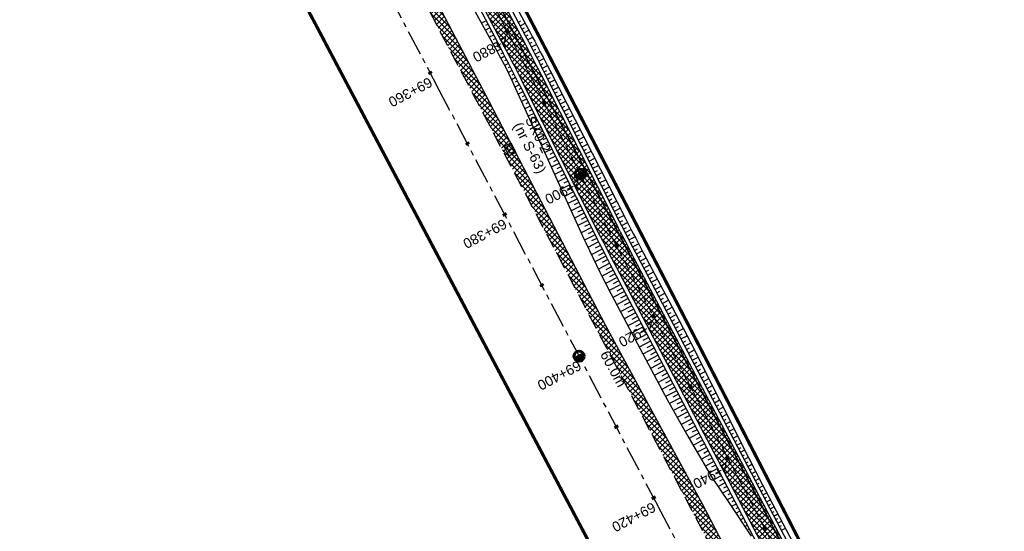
# Model space of a CAD drawing. Header units: metres. Extents: x 7529682 to 7533711, y 5721186 to 5727842.
# Tile 35 of 112: x 7530998 to 7531121, y 5725193 to 5725257. Entities that reach past the tile are written whole.
import ezdxf

# ---------------------------------------------------------------- set-up
doc = ezdxf.new("R2010")
doc.units = ezdxf.units.M
for name, pattern in [('817-dzialki-09-05-04$0$HIDDEN', [0.375, 0.25, -0.125]), ('CENTER', [50.8, 31.75, -6.35, 6.35, -6.35]), ('HIDDEN', [9.525, 6.35, -3.175])]:
    doc.linetypes.add(name, pattern=pattern)
for name, color, linetype in [('C-DROGI-SYTUACJA-ETYKIETY', 7, 'Continuous'), ('D-hatch-pobocza', 131, 'Continuous'), ('D-pobocza', 7, 'Continuous'), ('D-skarpa', 7, 'Continuous'), ('D-skarpa-kreskowanie', 7, 'Continuous')]:
    doc.layers.add(name, color=color, linetype=linetype)
doc.layers.add('D-hatch-ciag-pieszo-rowerowy', color=7, linetype='Continuous', lineweight=13, true_color=0xff9f80)
doc.layers.add('D-LR-etap-III', color=7, linetype='817-dzialki-09-05-04$0$HIDDEN', lineweight=50, true_color=0xff1aff)
for name, color, linetype, lineweight in [('D-krawędzie', 7, 'Continuous', 30), ('D-obrzeża', 7, 'Continuous', 30), ('D-oś', 10, 'CENTER', 30), ('Sieci-T-kanal technologiczny', 4, 'kt kanał technologiczny', 30)]:
    doc.layers.add(name, color=color, linetype=linetype, lineweight=lineweight)
for name, color, linetype, true_color in [('D-opis-KT-dlugosci', 7, 'Continuous', 0xff8000), ('D-opis-KT-studnie', 7, 'Continuous', 0xff8000), ('poprzeczki', 7, 'Continuous', 0x0000c7)]:
    doc.layers.add(name, color=color, linetype=linetype, true_color=true_color)
doc.styles.add('ARIAL', font='arial.ttf', dxfattribs={"height": 1})
doc.styles.get("Standard").update_dxf_attribs({"font": 'arial.ttf'})
doc.linetypes.add('kt kanał technologiczny', pattern='A,1,-0.8,["kt",Standard,S=0.5,R=0,X=-0.7,Y=-0.15],-0.3', length=2.1)
pattern_1 = [(45, (0, 0), (-0.33675960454, 0.33675960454), []), (135, (0, 0), (-0.33675960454, -0.33675960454), [])]

# ---------------------------------------------------------------- blocks, each defined once
blk = doc.blocks.new('kilometraz')
at = {"linetype": 'ByBlock', "lineweight": -2}
blk.add_hatch(color=0, dxfattribs=at).paths.add_polyline_path([(0, -0.28125, 0.41421356), (0.28125, 0, 0.41421356), (0, 0.28125)])
at = {"color": 0, "linetype": 'ByBlock', "lineweight": -2}
blk.add_line((0, 0.28125), (0, -0.28125), dxfattribs=at)
blk.add_circle((0, 0), 0.28125, dxfattribs=at)
blk = doc.blocks.new('AeccTickLine')
at = {"color": 0, "linetype": 'ByBlock', "lineweight": -2}
blk.add_line((0, 1), (0, -1), dxfattribs=at)
blk = doc.blocks.new('SKR2')
at = {"layer": 'Sieci-T-kanal technologiczny', "color": 2, "lineweight": 25}
for points in [[(0.03, -0.19), (0.96, -1.15), (0.28, -1.81), (-0.65, -0.84)], [(-0.04, -0.54), (0.61, -1.21), (0.23, -1.57), (-0.41, -0.9)]]:
    blk.add_lwpolyline(points, close=True, dxfattribs=at)
blk.add_lwpolyline([(-0.09, -1.23), (0.28, -0.87)], dxfattribs=at)

msp = doc.modelspace()

# ---------------------------------------------------------------- hatches: boundary and pattern name
at = {"layer": 'D-hatch-ciag-pieszo-rowerowy'}
h = msp.add_hatch(dxfattribs=at)
h.set_pattern_fill('ANSI37', color=256, scale=0.15, style=0)
h.set_pattern_definition(pattern_1)
h.paths.add_polyline_path([(7531044.82, 5725285.57), (7531043.69, 5725285.03), (7531059.94, 5725254.22, -0.004401), (7531062.37, 5725249.53), (7531071.71, 5725231.04, 0.004122), (7531073.98, 5725226.64), (7531080.59, 5725214.07), (7531081.74, 5725214.58), (7531075.09, 5725227.22, -0.004122), (7531072.82, 5725231.61), (7531063.48, 5725250.1, 0.004401), (7531061.05, 5725254.8)])
h.paths.add_polyline_path([(7531043.69, 5725285.03), (7531042.56, 5725284.5), (7531058.83, 5725253.65, -0.004401), (7531061.26, 5725248.96), (7531070.6, 5725230.47, 0.004122), (7531072.86, 5725226.07), (7531079.44, 5725213.57), (7531080.59, 5725214.07), (7531073.98, 5725226.64, -0.004122), (7531071.71, 5725231.04), (7531062.37, 5725249.53, 0.004401), (7531059.94, 5725254.22)])
h = msp.add_hatch(dxfattribs=at)
h.set_pattern_fill('ANSI37', color=256, scale=0.15, style=0)
h.set_pattern_definition(pattern_1)
h.paths.add_polyline_path([(7531088.49, 5725201.74), (7531081.74, 5725214.58), (7531080.59, 5725214.07), (7531087.38, 5725201.16), (7531110.12, 5725157.82), (7531118.16, 5725142.9), (7531119.25, 5725143.51), (7531111.23, 5725158.4)])
h.paths.add_polyline_path([(7531087.38, 5725201.16), (7531080.59, 5725214.07), (7531079.44, 5725213.57), (7531086.28, 5725200.58), (7531109.01, 5725157.24), (7531117.08, 5725142.28), (7531118.16, 5725142.9), (7531110.12, 5725157.82)])
at = {"layer": 'D-hatch-pobocza'}
h = msp.add_hatch(dxfattribs=at)
h.set_pattern_fill('ANSI37', color=256, scale=0.15, style=0)
h.set_pattern_definition(pattern_1)
h.paths.add_polyline_path([(7531057.01, 5725246.72), (7531044.19, 5725271.11), (7531030.97, 5725296.42), (7531019.37, 5725318.31), (7531007.54, 5725340.71), (7530994.47, 5725365.47), (7530982.58, 5725387.65), (7530971.81, 5725408.22), (7530959.96, 5725430.76), (7530944.54, 5725460.14), (7530935.92, 5725477.07), (7530923.1, 5725500.31), (7530908, 5725529.49), (7530889.66, 5725563.38), (7530889.59, 5725561.26), (7530918.17, 5725507.18), (7530950.16, 5725446.31), (7530993.42, 5725364.26), (7531022.77, 5725308.72), (7531053.81, 5725249.87), (7531081.17, 5725197.87), (7531103.9, 5725154.54), (7531128.12, 5725108.45), (7531149.32, 5725068.21), (7531151.44, 5725067.36), (7531152, 5725067.29), (7531141.2, 5725086.69), (7531129.87, 5725108.78), (7531118.46, 5725130.11), (7531107.39, 5725151.39), (7531095.36, 5725174.01), (7531083.61, 5725196.49), (7531071.56, 5725218.8)])

# ---------------------------------------------------------------- linework, layer by layer
at = {"layer": 'D-krawędzie', "linetype": 'HIDDEN', "ltscale": 0.3, "flags": 128}
msp.add_lwpolyline([(7530572.01, 5726166.06), (7530599.74, 5726113.52), (7530641.56, 5726032.01), (7530660.96, 5725995.07), (7530689.13, 5725941.54), (7530707.34, 5725907.03), (7530725.26, 5725873.09), (7530743.97, 5725837.65), (7530770.53, 5725787.12), (7530787.86, 5725754.27), (7530809.9, 5725712.54), (7530824.74, 5725684.39), (7530840.86, 5725653.69), (7530860.68, 5725616.15), (7530865.28, 5725607.39), (7530878.05, 5725583.08), (7530918.17, 5725507.18), (7530950.16, 5725446.31), (7530993.42, 5725364.26), (7531022.77, 5725308.72), (7531053.81, 5725249.87), (7531081.17, 5725197.87), (7531103.9, 5725154.54), (7531128.12, 5725108.45), (7531149.3, 5725068.25), (7531167.38, 5725033.77), (7531197.16, 5724976.99), (7531228.15, 5724918.03), (7531253.15, 5724870.49), (7531286.8, 5724806.65), (7531306.74, 5724768.66), (7531335.09, 5724714.65), (7531357.32, 5724672.44), (7531373.64, 5724641.45), (7531392.16, 5724606), (7531418.48, 5724555.85), (7531439.73, 5724515.58), (7531476.36, 5724446.19), (7531491.8, 5724416.76), (7531531.9, 5724339.93), (7531557.23, 5724291.66), (7531569.85, 5724267.58), (7531591.38, 5724226.55), (7531610, 5724191.1), (7531616.88, 5724178), (7531629.98, 5724153.03), (7531641.01, 5724132.02), (7531664.91, 5724087.62), (7531677.64, 5724064.79), (7531683.11, 5724054.99), (7531686.75, 5724048.18), (7531695.45, 5724031.7), (7531703.75, 5724015.92), (7531709.21, 5724005.51), (7531719.39, 5723986.15), (7531726.3, 5723973), (7531732.74, 5723960.74), (7531735.13, 5723956.19)], dxfattribs=at)
at = {"layer": 'D-LR-etap-III', "ltscale": 10, "flags": 128}
msp.add_lwpolyline([(7531750.47, 5723895.1, 0.4, 0.4, 0), (7531750.5, 5723895.13, 0.4, 0.4, 0), (7531682.71, 5724022.92, 0.4, 0.4, 0), (7531619.18, 5724147.2, 0.4, 0.4, 0), (7531592.31, 5724198.49, 0.4, 0.4, 0), (7531553.26, 5724272.92, 0.4, 0.4, 0), (7531504.02, 5724366.79, 0.4, 0.4, 0), (7531482.09, 5724407.62, 0.4, 0.4, 0), (7531412.35, 5724541.18, 0.4, 0.4, 0), (7531388.46, 5724586.93, 0.4, 0.4, 0), (7531345.12, 5724669.94, 0.4, 0.4, 0), (7531127.66, 5725081.67, 0.4, 0.4, 0), (7531059.25, 5725211.04, 0.4, 0.4, 0), (7531008.01, 5725307.95, 0.4, 0.4, 0), (7530964.18, 5725390.84, 0.4, 0.4, 0), (7530914.56, 5725484.68, 0.4, 0.4, 0), (7530865.24, 5725577.49, 0.4, 0.4, 0), (7530840.09, 5725624.06, 0.4, 0.4, 0), (7530802.56, 5725694.92, 0.4, 0.4, 0), (7530755.54, 5725787.51, 0.4, 0.4, 0), (7530708.72, 5725876.3, 0.4, 0.4, 0), (7530695.12, 5725902.09, 0.4, 0.4, 0), (7530642.91, 5726001.08, 0.4, 0.4, 0), (7530634.93, 5726016.15, 0.4, 0.4, 0), (7530610.82, 5726061.93, 0.4, 0.4, 0), (7530610.82, 5726061.93, 0.4, 0.4, 0), (7530607.21, 5726063.51, 0.4, 0.4, 0), (7530597.42, 5726080.68, 0.4, 0.4, 0), (7530591.16, 5726088.44, 0.4, 0.4, 0), (7530581.28, 5726107.21, 0.4, 0.4, 0), (7530571.29, 5726130.56, 0.4, 0.4, 0), (7530549.55, 5726171.53, 0.4, 0.4, 0), (7530531.01, 5726206.47, 0.4, 0.4, 0), (7530516.46, 5726236.02, 0.4, 0.4, 0), (7530500.8, 5726266.14, 0.4, 0.4, 0), (7530491.35, 5726283.94, 0.4, 0.4, 0), (7530482.4, 5726303.41, 0.4, 0.4, 0), (7530482.4, 5726303.41, 0.4, 0.4, 0), (7530450.41, 5726357.28, 0.4, 0.4, 0), (7530397.76, 5726458.5, 0.4, 0.4, 0), (7530334.71, 5726583.66, 0.4, 0.4, 0), (7530303.94, 5726645.17, 0.4, 0.4, 0), (7530300.51, 5726651.78, 0.4, 0.4, 0), (7530289.21, 5726671.97, 0.4, 0.4, 0), (7530281.54, 5726685.57, 0.4, 0.4, 0), (7530261.37, 5726724.16, 0.4, 0.4, 0), (7530254.03, 5726738.21, 0.4, 0.4, 0), (7530197.22, 5726845.06, 0.4, 0.4, 0), (7530194.71, 5726849.15, 0.4, 0.4, 0), (7530195.92, 5726850.75, 0.4, 0.4, 0), (7530170.55, 5726892.96, 0.4, 0.4, 0), (7530143.17, 5726945.07, 0.4, 0.4, 0), (7530105.06, 5727018.32, 0.4, 0.4, 0), (7530100.06, 5727027.16, 0.4, 0.4, 0), (7530062.32, 5727099.63, 0.4, 0.4, 0), (7530015.38, 5727189.42, 0.4, 0.4, 0), (7529983.21, 5727250.21, 0.4, 0.4, 0), (7529953.28, 5727306.75, 0.4, 0.4, 0), (7529900.67, 5727406.16, 0.4, 0.4, 0), (7529890.63, 5727425.13, 0.4, 0.4, 0), (7529875.16, 5727454.43, 0.4, 0.4, 0), (7529857.56, 5727487.79, 0.4, 0.4, 0), (7529835.19, 5727530.19, 0.4, 0.4, 0), (7529811.74, 5727574.66, 0.4, 0.4, 0), (7529792.1, 5727611.92, 0.4, 0.4, 0), (7529768.07, 5727657.47, 0.4, 0.4, 0), (7529755.21, 5727682.13, 0.4, 0.4, 0), (7529753.31, 5727681.13, 0.4, 0.4, 0), (7529739.21, 5727707.77, 0.4, 0.4, 0), (7529735.39, 5727711.25, 0.4, 0.4, 0), (7529725.42, 5727730.2, 0.4, 0.4, 0), (7529723.55, 5727729.88, 0.4, 0.4, 0), (7529695.57, 5727782.93, 0.4, 0.4, 0), (7529717.68, 5727794.02, 0.4, 0.4, 0), (7529736.27, 5727758.65, 0.4, 0.4, 0), (7529736.27, 5727758.65, 0.4, 0.4, 0), (7529744.51, 5727750.41, 0.4, 0.4, 0), (7529744.51, 5727750.41, 0.4, 0.4, 0), (7529750.28, 5727738.55, 0.4, 0.4, 0), (7529777.11, 5727687.57, 0.4, 0.4, 0), (7529796.52, 5727651.33, 0.4, 0.4, 0), (7529814.94, 5727616.79, 0.4, 0.4, 0), (7529839.01, 5727572.3, 0.4, 0.4, 0), (7529860.62, 5727532.51, 0.4, 0.4, 0), (7529882.35, 5727491.5, 0.4, 0.4, 0), (7529904.87, 5727449.1, 0.4, 0.4, 0), (7529920.75, 5727418.88, 0.4, 0.4, 0), (7529946.68, 5727368.55, 0.4, 0.4, 0), (7529972.02, 5727320.57, 0.4, 0.4, 0), (7529987.74, 5727290.15, 0.4, 0.4, 0), (7529996.5, 5727273.66, 0.4, 0.4, 0), (7530017.54, 5727234.2, 0.4, 0.4, 0), (7530033.05, 5727204.86, 0.4, 0.4, 0), (7530051.62, 5727170.22, 0.4, 0.4, 0), (7530069.28, 5727137.02, 0.4, 0.4, 0), (7530089.39, 5727097.53, 0.4, 0.4, 0), (7530109.71, 5727060.75, 0.4, 0.4, 0), (7530136.77, 5727011.64, 0.4, 0.4, 0), (7530162.45, 5726962.74, 0.4, 0.4, 0), (7530187.67, 5726916.99, 0.4, 0.4, 0), (7530207.82, 5726879.34, 0.4, 0.4, 0), (7530230.63, 5726834.52, 0.4, 0.4, 0), (7530262.29, 5726776.62, 0.4, 0.4, 0), (7530277.51, 5726760.21, 0.4, 0.4, 0), (7530286.04, 5726744.11, 0.4, 0.4, 0), (7530288.1, 5726735.88, 0.4, 0.4, 0), (7530290.39, 5726725.05, 0.4, 0.4, 0), (7530296.18, 5726713.58, 0.4, 0.4, 0), (7530302.73, 5726701.18, 0.4, 0.4, 0), (7530325.69, 5726657.47, 0.4, 0.4, 0), (7530343.24, 5726623.65, 0.4, 0.4, 0), (7530360.23, 5726591.75, 0.4, 0.4, 0), (7530383.21, 5726548.06, 0.4, 0.4, 0), (7530406.02, 5726503.61, 0.4, 0.4, 0), (7530427.46, 5726462.62, 0.4, 0.4, 0), (7530447.93, 5726424.39, 0.4, 0.4, 0), (7530471.13, 5726379.92, 0.4, 0.4, 0), (7530490.5, 5726343.03, 0.4, 0.4, 0), (7530509.5, 5726306.73, 0.4, 0.4, 0), (7530529.89, 5726267.24, 0.4, 0.4, 0), (7530543.85, 5726238.99, 0.4, 0.4, 0), (7530554.81, 5726218.94, 0.4, 0.4, 0), (7530559.03, 5726212.22, 0.4, 0.4, 0), (7530563.06, 5726206.41, 0.4, 0.4, 0), (7530566.93, 5726200.46, 0.4, 0.4, 0), (7530569.77, 5726194.9, 0.4, 0.4, 0), (7530571.47, 5726191.28, 0.4, 0.4, 0), (7530572.84, 5726188.02, 0.4, 0.4, 0), (7530575.3, 5726182.03, 0.4, 0.4, 0), (7530579.74, 5726173.31, 0.4, 0.4, 0), (7530583.3, 5726167.41, 0.4, 0.4, 0), (7530593.4, 5726163.33, 0.4, 0.4, 0), (7530598.62, 5726155.26, 0.4, 0.4, 0), (7530608.26, 5726140.5, 0.4, 0.4, 0), (7530603.27, 5726136.83, 0.4, 0.4, 0), (7530606.53, 5726131.84, 0.4, 0.4, 0), (7530604.24, 5726124.22, 0.4, 0.4, 0), (7530605.85, 5726121.63, 0.4, 0.4, 0), (7530608.97, 5726116.16, 0.4, 0.4, 0), (7530618.11, 5726097.79, 0.4, 0.4, 0), (7530651.21, 5726034.96, 0.4, 0.4, 0), (7530670.24, 5725998.61, 0.4, 0.4, 0), (7530698.08, 5725945.95, 0.4, 0.4, 0), (7530716.51, 5725911.31, 0.4, 0.4, 0), (7530735.22, 5725875.67, 0.4, 0.4, 0), (7530752.5, 5725842.15, 0.4, 0.4, 0), (7530778.31, 5725793.5, 0.4, 0.4, 0), (7530797.5, 5725756.38, 0.4, 0.4, 0), (7530812.52, 5725728.29, 0.4, 0.4, 0), (7530820.04, 5725713.16, 0.4, 0.4, 0), (7530822.42, 5725710.19, 0.4, 0.4, 0), (7530833.15, 5725688.8, 0.4, 0.4, 0), (7530849.63, 5725656.16, 0.4, 0.4, 0), (7530867.98, 5725621.96, 0.4, 0.4, 0), (7530872.63, 5725612.89, 0.4, 0.4, 0), (7530880.35, 5725597.59, 0.4, 0.4, 0), (7530883.84, 5725593.39, 0.4, 0.4, 0), (7530891.78, 5725587.76, 0.4, 0.4, 0), (7530895.04, 5725584.28, 0.4, 0.4, 0), (7530897.03, 5725580.94, 0.4, 0.4, 0), (7530900.95, 5725579.95, 0.4, 0.4, 0), (7530904.81, 5725571.98, 0.4, 0.4, 0), (7530903.68, 5725568.57, 0.4, 0.4, 0), (7530908.9, 5725558.84, 0.4, 0.4, 0), (7530910.25, 5725545.67, 0.4, 0.4, 0), (7530912.87, 5725538.65, 0.4, 0.4, 0), (7530945.28, 5725478.46, 0.4, 0.4, 0), (7530959.69, 5725450.25, 0.4, 0.4, 0), (7531002.83, 5725368.19, 0.4, 0.4, 0), (7531044.7, 5725290.31, 0.4, 0.4, 0), (7531064.1, 5725253.21, 0.4, 0.4, 0), (7531083.01, 5725216.68, 0.4, 0.4, 0), (7531113.01, 5725158.47, 0.4, 0.4, 0), (7531137.36, 5725113.07, 0.4, 0.4, 0), (7531150.83, 5725086.71, 0.4, 0.4, 0), (7531159.75, 5725076.64, 0.4, 0.4, 0), (7531166.31, 5725074.58, 0.4, 0.4, 0), (7531172.29, 5725062.58, 0.4, 0.4, 0), (7531170.59, 5725055.61, 0.4, 0.4, 0), (7531173.73, 5725044.08, 0.4, 0.4, 0), (7531215.34, 5724964.86, 0.4, 0.4, 0), (7531238.05, 5724921.68, 0.4, 0.4, 0), (7531262.39, 5724875.28, 0.4, 0.4, 0), (7531295.59, 5724811.27, 0.4, 0.4, 0), (7531348.49, 5724712.36, 0.4, 0.4, 0), (7531363.74, 5724682.68, 0.4, 0.4, 0), (7531366.99, 5724675.87, 0.4, 0.4, 0), (7531382.54, 5724646.11, 0.4, 0.4, 0), (7531401.3, 5724610.87, 0.4, 0.4, 0), (7531428.96, 5724558.86, 0.4, 0.4, 0), (7531449.11, 5724520.4, 0.4, 0.4, 0), (7531477.29, 5724465.83, 0.4, 0.4, 0), (7531501, 5724421.11, 0.4, 0.4, 0), (7531512.12, 5724400.55, 0.4, 0.4, 0), (7531513.78, 5724396.76, 0.4, 0.4, 0), (7531526.32, 5724379.39, 0.4, 0.4, 0), (7531566.78, 5724302.74, 0.4, 0.4, 0), (7531612.28, 5724225.61, 0.4, 0.4, 0), (7531620.49, 5724210.55, 0.4, 0.4, 0), (7531631.58, 5724196.26, 0.4, 0.4, 0), (7531653.48, 5724152.43, 0.4, 0.4, 0), (7531661.15, 5724128.49, 0.4, 0.4, 0), (7531673.88, 5724101.19, 0.4, 0.4, 0), (7531684.69, 5724081.18, 0.4, 0.4, 0), (7531699.21, 5724051.17, 0.4, 0.4, 0), (7531704.03, 5724040.58, 0.4, 0.4, 0), (7531704.03, 5724040.58, 0.4, 0.4, 0), (7531703.91, 5724037.17, 0.4, 0.4, 0), (7531736.42, 5723969.23, 0.4, 0.4, 0), (7531738.29, 5723967.7, 0.4, 0.4, 0), (7531742.18, 5723962.35, 0.4, 0.4, 0), (7531744.29, 5723958.62, 0.4, 0.4, 0), (7531755.39, 5723944.19, 0.4, 0.4, 0), (7531758.69, 5723936.76, 0.4, 0.4, 0), (7531780.08, 5723929.25, 0.4, 0.4, 0), (7531792.61, 5723906.34, 0.4, 0.4, 0), (7531792.61, 5723906.34, 0.4, 0.4, 0), (7531756.96, 5723883.06, 0.4, 0.4, 0), (7531750.46, 5723895.13, 0.4, 0.4, 0), (7531750.46, 5723895.13, 0, 0, 0)], format="xyseb", dxfattribs=at)
at = {"layer": 'D-obrzeża'}
for points in [[(7531164.32, 5725069.74), (7531163.36, 5725071.53), (7531162.18, 5725071.11, -0.373479), (7531159.74, 5725072.06), (7531157.82, 5725075.71, 0.068604), (7531155.43, 5725079.04), (7531152.26, 5725082.38, -0.075217), (7531147.13, 5725089.74), (7531137.49, 5725109.26, 0.008945), (7531132.57, 5725118.8), (7531111.23, 5725158.4), (7531088.49, 5725201.74), (7531075.09, 5725227.22, -0.004122), (7531072.82, 5725231.61), (7531063.48, 5725250.1, 0.004401), (7531061.05, 5725254.8), (7531036.31, 5725301.7, 0.004228), (7531033.91, 5725306.16), (7531023.95, 5725324.3, -0.004067)], [(7531021.74, 5725323.12), (7531031.71, 5725304.98, -0.004228), (7531034.11, 5725300.51), (7531058.83, 5725253.65, -0.004401), (7531061.26, 5725248.96), (7531070.6, 5725230.47, 0.004122), (7531072.86, 5725226.07), (7531086.28, 5725200.58), (7531109.01, 5725157.24), (7531130.34, 5725117.67, -0.009012), (7531135.3, 5725108.06), (7531145.04, 5725088.32, 0.075286), (7531150.17, 5725080.95), (7531153.38, 5725077.57, -0.068604), (7531155.77, 5725074.24), (7531156.91, 5725072.06), (7531159.32, 5725067.48)]]:
    msp.add_lwpolyline(points, format="xyb", dxfattribs=at)
at = {"layer": 'D-oś', "ltscale": 0.1}
msp.add_lwpolyline([(7531164.28, 5725032.14), (7531146.2, 5725066.62), (7531125.03, 5725106.82), (7531100.8, 5725152.91), (7531078.07, 5725196.25), (7531050.71, 5725248.24), (7531019.67, 5725307.08), (7530990.32, 5725362.63), (7530947.07, 5725444.68), (7530915.08, 5725505.55), (7530874.95, 5725581.45)], dxfattribs=at)
at = {"layer": 'D-oś', "ltscale": 0.03}
msp.add_lwpolyline([(7531022.84, 5725323.71), (7531032.81, 5725305.57, -0.004228), (7531035.21, 5725301.1), (7531059.94, 5725254.22, -0.004401), (7531062.37, 5725249.53), (7531071.71, 5725231.04, 0.004122), (7531073.98, 5725226.64), (7531073.98, 5725226.64), (7531087.38, 5725201.16), (7531110.12, 5725157.82), (7531131.46, 5725118.23, -0.008978), (7531136.4, 5725108.66), (7531146.08, 5725089.03, 0.075252), (7531151.22, 5725081.67), (7531154.31, 5725078.4, -0.068936), (7531156.87, 5725074.83), (7531166.99, 5725055.55, -0.068732)], format="xyb", dxfattribs=at)
at = {"layer": 'D-pobocza'}
msp.add_lwpolyline([(7531149.32, 5725068.21), (7531151.44, 5725067.36), (7531152, 5725067.29), (7531141.2, 5725086.69), (7531129.87, 5725108.78), (7531118.46, 5725130.11), (7531107.39, 5725151.39), (7531095.36, 5725174.01), (7531083.61, 5725196.49), (7531071.56, 5725218.8), (7531057.01, 5725246.72), (7531044.19, 5725271.11), (7531030.97, 5725296.42), (7531019.37, 5725318.31), (7531007.54, 5725340.71), (7530994.47, 5725365.47), (7530982.58, 5725387.65), (7530971.81, 5725408.22), (7530959.96, 5725430.76), (7530944.54, 5725460.14), (7530935.92, 5725477.07), (7530923.1, 5725500.31), (7530908, 5725529.49), (7530889.66, 5725563.38)], dxfattribs=at)
for points in [[(7531164.78, 5725069.95), (7531163.59, 5725072.15), (7531162.01, 5725071.58, -0.373479), (7531160.18, 5725072.3), (7531158.23, 5725076, 0.068604), (7531155.84, 5725079.33), (7531152.68, 5725082.67, -0.075201), (7531147.55, 5725090.03), (7531137.93, 5725109.51, 0.008929), (7531133.02, 5725119.03), (7531111.67, 5725158.63), (7531088.93, 5725201.97), (7531075.53, 5725227.45, -0.004122), (7531073.26, 5725231.84), (7531063.92, 5725250.33, 0.004401), (7531061.5, 5725255.03), (7531036.75, 5725301.93, 0.004228), (7531034.35, 5725306.4), (7531024.39, 5725324.54, -0.004067)], [(7531021.3, 5725322.88), (7531031.27, 5725304.74, -0.004228), (7531033.67, 5725300.27), (7531058.39, 5725253.42, -0.004401), (7531060.81, 5725248.73), (7531070.15, 5725230.24, 0.004122), (7531072.42, 5725225.84), (7531085.83, 5725200.34), (7531108.57, 5725157.01), (7531129.89, 5725117.44, -0.009025), (7531134.86, 5725107.82), (7531144.62, 5725088.04, 0.075299), (7531149.75, 5725080.67), (7531152.97, 5725077.27, -0.068604), (7531155.36, 5725073.94), (7531156.47, 5725071.83), (7531158.84, 5725067.32)]]:
    msp.add_lwpolyline(points, format="xyb", dxfattribs=at)
at = {"layer": 'D-skarpa', "linetype": 'Continuous'}
msp.add_lwpolyline([(7531059.04, 5725261.12), (7531062.11, 5725255.37, -0.003818), (7531064.21, 5725251.37), (7531064.58, 5725250.65), (7531074, 5725232.2, 0.00382), (7531076.05, 5725228.26), (7531076.27, 5725227.85), (7531079.81, 5725221.2), (7531082.12, 5725216.77), (7531089.44, 5725202.24), (7531091.14, 5725198.91), (7531095.82, 5725190.07)], format="xyb", dxfattribs=at)
msp.add_lwpolyline([(7531054.75, 5725258.86), (7531057.16, 5725254.48), (7531057.89, 5725253.14), (7531058.12, 5725252.73), (7531059.06, 5725250.98), (7531059.9, 5725249.18), (7531060.23, 5725248.45), (7531061.56, 5725245.54), (7531068.83, 5725229.59), (7531069.03, 5725229.15), (7531069.9, 5725227.32), (7531070.79, 5725225.5), (7531071, 5725225.08), (7531072.15, 5725222.82), (7531074.48, 5725218.4), (7531079.21, 5725209.59), (7531081.67, 5725205.23), (7531084.85, 5725199.82), (7531086.93, 5725196.7), (7531089.73, 5725192.52)], dxfattribs=at)
at = {"layer": 'D-skarpa-kreskowanie', "linetype": 'Continuous'}
for p, q in [((7531056.56, 5725256.89, 107.95), (7531055.99, 5725256.6, 107.53)), ((7531056.79, 5725256.45, 107.95), (7531056.51, 5725256.3, 107.74)), ((7531060.6, 5725256.73, 108.08), (7531060.9, 5725256.9, 107.85)), ((7531060.83, 5725256.29, 108.08), (7531061.45, 5725256.62, 107.61)), ((7531057.02, 5725256.01, 107.95), (7531056.48, 5725255.72, 107.54)), ((7531057.49, 5725255.12, 107.95), (7531056.96, 5725254.84, 107.55)), ((7531057.26, 5725255.57, 107.95), (7531056.99, 5725255.42, 107.75)), ((7531061.06, 5725255.85, 108.08), (7531061.37, 5725256.01, 107.85)), ((7531061.3, 5725255.41, 108.08), (7531061.92, 5725255.74, 107.61)), ((7531061.53, 5725254.97, 108.08), (7531061.84, 5725255.13, 107.84)), ((7531061.76, 5725254.52, 108.08), (7531062.39, 5725254.85, 107.61)), ((7531057.96, 5725254.24, 107.95), (7531057.44, 5725253.97, 107.56)), ((7531057.72, 5725254.68, 107.95), (7531057.46, 5725254.54, 107.75)), ((7531058.19, 5725253.8, 107.95), (7531057.93, 5725253.66, 107.76)), ((7531061.99, 5725254.08, 108.08), (7531062.31, 5725254.24, 107.84)), ((7531062.23, 5725253.64, 108.08), (7531062.86, 5725253.96, 107.6)), ((7531058.42, 5725253.36, 107.95), (7531057.92, 5725253.09, 107.57)), ((7531058.89, 5725252.47, 107.95), (7531058.39, 5725252.21, 107.58)), ((7531058.66, 5725252.91, 107.95), (7531058.41, 5725252.78, 107.76)), ((7531062.46, 5725253.19, 108.08), (7531062.77, 5725253.36, 107.84)), ((7531062.69, 5725252.75, 108.08), (7531063.32, 5725253.08, 107.6)), ((7531062.91, 5725252.3, 108.08), (7531063.23, 5725252.47, 107.84)), ((7531059.12, 5725252.03, 107.95), (7531058.87, 5725251.9, 107.77)), ((7531059.35, 5725251.58, 107.95), (7531058.87, 5725251.33, 107.59)), ((7531059.58, 5725251.14, 107.95), (7531059.34, 5725251.01, 107.77)), ((7531063.14, 5725251.86, 108.08), (7531063.78, 5725252.19, 107.6)), ((7531063.37, 5725251.41, 108.08), (7531063.69, 5725251.58, 107.84)), ((7531063.6, 5725250.97, 108.08), (7531064.25, 5725251.3, 107.59)), ((7531059.81, 5725250.69, 107.95), (7531059.31, 5725250.44, 107.58)), ((7531060.04, 5725250.25, 107.95), (7531059.78, 5725250.12, 107.76)), ((7531063.83, 5725250.52, 108.08), (7531064.15, 5725250.69, 107.84)), ((7531064.05, 5725250.08, 108.08), (7531064.7, 5725250.41, 107.59)), ((7531060.26, 5725249.8, 107.95), (7531059.74, 5725249.53, 107.55)), ((7531060.72, 5725248.91, 107.95), (7531060.15, 5725248.63, 107.53)), ((7531060.49, 5725249.36, 107.95), (7531060.22, 5725249.22, 107.74)), ((7531064.28, 5725249.63, 108.08), (7531064.6, 5725249.8, 107.83)), ((7531064.5, 5725249.18, 108.08), (7531065.16, 5725249.52, 107.59)), ((7531064.73, 5725248.74, 108.08), (7531065.06, 5725248.9, 107.83)), ((7531061.17, 5725248.02, 107.95), (7531060.57, 5725247.72, 107.5)), ((7531060.94, 5725248.47, 107.95), (7531060.65, 5725248.32, 107.73)), ((7531061.39, 5725247.57, 107.95), (7531061.08, 5725247.42, 107.72)), ((7531064.95, 5725248.29, 108.08), (7531065.61, 5725248.63, 107.59)), ((7531065.18, 5725247.85, 108.08), (7531065.51, 5725248.01, 107.83)), ((7531065.4, 5725247.4, 108.08), (7531066.07, 5725247.73, 107.58)), ((7531061.62, 5725247.13, 107.95), (7531060.98, 5725246.81, 107.47)), ((7531062.07, 5725246.24, 107.95), (7531061.4, 5725245.9, 107.44)), ((7531061.85, 5725246.68, 107.95), (7531061.52, 5725246.52, 107.7)), ((7531065.63, 5725246.95, 108.08), (7531065.96, 5725247.12, 107.83)), ((7531065.85, 5725246.51, 108.08), (7531066.52, 5725246.84, 107.58)), ((7531066.08, 5725246.06, 108.08), (7531066.41, 5725246.23, 107.83)), ((7531062.52, 5725245.34, 107.95), (7531061.81, 5725244.98, 107.42)), ((7531062.3, 5725245.79, 107.95), (7531061.95, 5725245.61, 107.69)), ((7531066.31, 5725245.61, 108.08), (7531066.98, 5725245.95, 107.58)), ((7531066.53, 5725245.17, 108.08), (7531066.87, 5725245.34, 107.83)), ((7531066.76, 5725244.72, 108.08), (7531067.43, 5725245.06, 107.57)), ((7531062.97, 5725244.45, 107.95), (7531062.23, 5725244.07, 107.39)), ((7531062.75, 5725244.9, 107.95), (7531062.38, 5725244.71, 107.68)), ((7531063.2, 5725244, 107.95), (7531062.82, 5725243.81, 107.66)), ((7531066.98, 5725244.28, 108.08), (7531067.32, 5725244.45, 107.83)), ((7531067.21, 5725243.83, 108.08), (7531067.89, 5725244.17, 107.57)), ((7531063.42, 5725243.56, 107.95), (7531062.64, 5725243.16, 107.36)), ((7531063.87, 5725242.67, 107.95), (7531063.06, 5725242.25, 107.34)), ((7531063.65, 5725243.11, 107.95), (7531063.25, 5725242.91, 107.65)), ((7531067.43, 5725243.38, 108.08), (7531067.77, 5725243.56, 107.82)), ((7531067.66, 5725242.94, 108.08), (7531068.34, 5725243.28, 107.57)), ((7531067.88, 5725242.49, 108.08), (7531068.23, 5725242.66, 107.82)), ((7531064.33, 5725241.77, 107.95), (7531063.47, 5725241.34, 107.31)), ((7531064.1, 5725242.22, 107.95), (7531063.68, 5725242.01, 107.64)), ((7531064.55, 5725241.33, 107.95), (7531064.12, 5725241.11, 107.62)), ((7531068.11, 5725242.04, 108.08), (7531068.8, 5725242.39, 107.57)), ((7531068.33, 5725241.6, 108.08), (7531068.68, 5725241.77, 107.82)), ((7531068.56, 5725241.15, 108.08), (7531069.25, 5725241.5, 107.56)), ((7531064.78, 5725240.88, 107.95), (7531063.89, 5725240.43, 107.28)), ((7531065, 5725240.43, 107.95), (7531064.55, 5725240.2, 107.61)), ((7531068.79, 5725240.71, 108.08), (7531069.13, 5725240.88, 107.82)), ((7531069.01, 5725240.26, 108.08), (7531069.7, 5725240.61, 107.56)), ((7531065.23, 5725239.99, 107.95), (7531064.3, 5725239.52, 107.26)), ((7531065.68, 5725239.09, 107.95), (7531064.72, 5725238.61, 107.23)), ((7531065.45, 5725239.54, 107.95), (7531064.98, 5725239.3, 107.6)), ((7531069.24, 5725239.81, 108.08), (7531069.58, 5725239.99, 107.82)), ((7531069.46, 5725239.37, 108.08), (7531070.16, 5725239.72, 107.56)), ((7531069.69, 5725238.92, 108.08), (7531070.04, 5725239.1, 107.82)), ((7531069.91, 5725238.47, 108.08), (7531070.61, 5725238.83, 107.55)), ((7531066.13, 5725238.2, 107.95), (7531065.13, 5725237.7, 107.2)), ((7531065.9, 5725238.65, 107.95), (7531065.41, 5725238.4, 107.58)), ((7531066.35, 5725237.76, 107.95), (7531065.85, 5725237.5, 107.57)), ((7531070.14, 5725238.03, 108.08), (7531070.49, 5725238.21, 107.81)), ((7531070.36, 5725237.58, 108.08), (7531071.07, 5725237.94, 107.55)), ((7531066.58, 5725237.31, 107.95), (7531065.55, 5725236.79, 107.18)), ((7531067.03, 5725236.42, 107.95), (7531065.96, 5725235.88, 107.15)), ((7531066.81, 5725236.86, 107.95), (7531066.28, 5725236.6, 107.56)), ((7531070.59, 5725237.14, 108.08), (7531070.94, 5725237.31, 107.81)), ((7531070.82, 5725236.69, 108.08), (7531071.52, 5725237.05, 107.55)), ((7531071.04, 5725236.24, 108.08), (7531071.4, 5725236.42, 107.81)), ((7531067.48, 5725235.52, 107.95), (7531066.38, 5725234.97, 107.12)), ((7531067.26, 5725235.97, 107.95), (7531066.71, 5725235.7, 107.54)), ((7531071.27, 5725235.8, 108.08), (7531071.98, 5725236.16, 107.54)), ((7531071.49, 5725235.35, 108.08), (7531071.85, 5725235.53, 107.81)), ((7531071.72, 5725234.9, 108.08), (7531072.43, 5725235.27, 107.54)), ((7531067.93, 5725234.63, 107.95), (7531066.79, 5725234.06, 107.1)), ((7531067.71, 5725235.08, 107.95), (7531067.15, 5725234.8, 107.53)), ((7531068.16, 5725234.19, 107.95), (7531067.58, 5725233.89, 107.51)), ((7531071.94, 5725234.46, 108.08), (7531072.3, 5725234.64, 107.81)), ((7531072.17, 5725234.01, 108.08), (7531072.89, 5725234.38, 107.54)), ((7531068.38, 5725233.74, 107.95), (7531067.21, 5725233.15, 107.07)), ((7531068.83, 5725232.85, 107.95), (7531067.62, 5725232.24, 107.04)), ((7531068.61, 5725233.29, 107.95), (7531068.01, 5725232.99, 107.5)), ((7531072.39, 5725233.57, 108.08), (7531072.75, 5725233.75, 107.81)), ((7531072.62, 5725233.12, 108.08), (7531073.34, 5725233.48, 107.54)), ((7531072.84, 5725232.67, 108.08), (7531073.21, 5725232.86, 107.81)), ((7531069.29, 5725231.95, 107.95), (7531068.04, 5725231.32, 107.02)), ((7531069.06, 5725232.4, 107.95), (7531068.45, 5725232.09, 107.49)), ((7531069.51, 5725231.51, 107.95), (7531068.88, 5725231.19, 107.47)), ((7531073.07, 5725232.23, 108.08), (7531073.8, 5725232.59, 107.53)), ((7531073.3, 5725231.78, 108.08), (7531073.66, 5725231.96, 107.8)), ((7531073.52, 5725231.33, 108.08), (7531074.25, 5725231.71, 107.53)), ((7531069.74, 5725231.06, 107.95), (7531068.45, 5725230.41, 106.99)), ((7531069.96, 5725230.62, 107.95), (7531069.31, 5725230.29, 107.46)), ((7531073.75, 5725230.89, 108.08), (7531074.12, 5725231.08, 107.8)), ((7531073.98, 5725230.44, 108.08), (7531074.71, 5725230.82, 107.53)), ((7531070.19, 5725230.17, 107.95), (7531068.87, 5725229.5, 106.96)), ((7531070.64, 5725229.28, 107.95), (7531069.3, 5725228.59, 106.94)), ((7531070.41, 5725229.72, 107.95), (7531069.75, 5725229.39, 107.45)), ((7531074.2, 5725230, 108.08), (7531074.57, 5725230.19, 107.8)), ((7531074.43, 5725229.55, 108.08), (7531075.17, 5725229.93, 107.52)), ((7531074.66, 5725229.11, 108.08), (7531075.03, 5725229.3, 107.8)), ((7531074.89, 5725228.67, 108.08), (7531075.63, 5725229.05, 107.52)), ((7531071.1, 5725228.39, 107.95), (7531069.72, 5725227.68, 106.92)), ((7531070.87, 5725228.83, 107.95), (7531070.19, 5725228.49, 107.44)), ((7531071.33, 5725227.94, 107.95), (7531070.63, 5725227.59, 107.43)), ((7531075.12, 5725228.22, 108.08), (7531075.5, 5725228.42, 107.8)), ((7531075.36, 5725227.78, 108.08), (7531076.1, 5725228.17, 107.52)), ((7531071.56, 5725227.5, 107.95), (7531070.16, 5725226.78, 106.9)), ((7531072.02, 5725226.61, 107.95), (7531070.61, 5725225.87, 106.88)), ((7531071.79, 5725227.06, 107.95), (7531071.09, 5725226.69, 107.42)), ((7531075.59, 5725227.34, 108.08), (7531075.96, 5725227.53, 107.8)), ((7531075.82, 5725226.89, 108.08), (7531076.57, 5725227.29, 107.51)), ((7531076.05, 5725226.45, 108.08), (7531076.43, 5725226.65, 107.79)), ((7531072.48, 5725225.73, 107.95), (7531071.06, 5725224.98, 106.87)), ((7531072.25, 5725226.17, 107.95), (7531071.54, 5725225.8, 107.41)), ((7531072.71, 5725225.28, 107.95), (7531072, 5725224.91, 107.41)), ((7531076.29, 5725226.01, 108.08), (7531077.04, 5725226.4, 107.51)), ((7531076.52, 5725225.57, 108.08), (7531076.9, 5725225.76, 107.79)), ((7531076.75, 5725225.12, 108.08), (7531077.51, 5725225.52, 107.51)), ((7531072.95, 5725224.84, 107.95), (7531071.51, 5725224.09, 106.86)), ((7531073.18, 5725224.4, 107.95), (7531072.46, 5725224.02, 107.4)), ((7531076.98, 5725224.68, 108.08), (7531077.36, 5725224.88, 107.79)), ((7531077.22, 5725224.24, 108.08), (7531077.98, 5725224.64, 107.5)), ((7531073.41, 5725223.96, 107.95), (7531071.96, 5725223.19, 106.85)), ((7531073.88, 5725223.07, 107.95), (7531072.42, 5725222.31, 106.85)), ((7531073.64, 5725223.51, 107.95), (7531072.92, 5725223.13, 107.4)), ((7531077.45, 5725223.8, 108.08), (7531077.83, 5725224, 107.79)), ((7531077.68, 5725223.35, 108.08), (7531078.45, 5725223.76, 107.5)), ((7531077.92, 5725222.91, 108.08), (7531078.3, 5725223.11, 107.79)), ((7531078.15, 5725222.47, 108.08), (7531078.92, 5725222.87, 107.5)), ((7531074.34, 5725222.19, 107.95), (7531072.89, 5725221.42, 106.85)), ((7531074.11, 5725222.63, 107.95), (7531073.38, 5725222.25, 107.4)), ((7531074.58, 5725221.74, 107.95), (7531073.85, 5725221.36, 107.4)), ((7531078.38, 5725222.03, 108.08), (7531078.77, 5725222.23, 107.79)), ((7531078.61, 5725221.58, 108.08), (7531079.39, 5725221.99, 107.49)), ((7531074.81, 5725221.3, 107.95), (7531073.35, 5725220.54, 106.85)), ((7531075.27, 5725220.42, 107.95), (7531073.82, 5725219.65, 106.85)), ((7531075.04, 5725220.86, 107.95), (7531074.31, 5725220.48, 107.4)), ((7531078.85, 5725221.14, 108.08), (7531079.23, 5725221.35, 107.78)), ((7531079.08, 5725220.7, 108.08), (7531079.85, 5725221.11, 107.49)), ((7531079.31, 5725220.26, 108.08), (7531079.7, 5725220.46, 107.78)), ((7531075.74, 5725219.53, 107.95), (7531074.28, 5725218.77, 106.85)), ((7531075.51, 5725219.97, 107.95), (7531074.78, 5725219.59, 107.4)), ((7531079.55, 5725219.81, 108.08), (7531080.32, 5725220.22, 107.49)), ((7531079.78, 5725219.37, 108.08), (7531080.16, 5725219.57, 107.78)), ((7531080.01, 5725218.93, 108.08), (7531080.78, 5725219.33, 107.49)), ((7531076.21, 5725218.65, 107.95), (7531074.75, 5725217.88, 106.85)), ((7531075.97, 5725219.09, 107.95), (7531075.24, 5725218.71, 107.4)), ((7531076.44, 5725218.2, 107.95), (7531075.71, 5725217.82, 107.4)), ((7531080.24, 5725218.49, 108.08), (7531080.63, 5725218.69, 107.79)), ((7531080.48, 5725218.04, 108.08), (7531081.25, 5725218.45, 107.5)), ((7531076.67, 5725217.76, 107.95), (7531075.23, 5725217, 106.86)), ((7531077.14, 5725216.88, 107.95), (7531075.7, 5725216.12, 106.86)), ((7531076.9, 5725217.32, 107.95), (7531076.18, 5725216.94, 107.4)), ((7531080.71, 5725217.6, 108.08), (7531081.09, 5725217.8, 107.79)), ((7531080.94, 5725217.16, 108.08), (7531081.71, 5725217.56, 107.5)), ((7531081.18, 5725216.72, 108.08), (7531081.56, 5725216.92, 107.79)), ((7531081.41, 5725216.27, 108.08), (7531082.17, 5725216.68, 107.5)), ((7531077.6, 5725215.99, 107.95), (7531076.17, 5725215.24, 106.87)), ((7531077.37, 5725216.43, 107.95), (7531076.65, 5725216.06, 107.41)), ((7531077.83, 5725215.55, 107.95), (7531077.12, 5725215.17, 107.41)), ((7531081.64, 5725215.83, 108.08), (7531082.02, 5725216.03, 107.79)), ((7531081.87, 5725215.39, 108.08), (7531082.62, 5725215.78, 107.51)), ((7531078.07, 5725215.11, 107.95), (7531076.65, 5725214.36, 106.87)), ((7531078.53, 5725214.22, 107.95), (7531077.12, 5725213.48, 106.88)), ((7531078.3, 5725214.66, 107.95), (7531077.59, 5725214.29, 107.41)), ((7531082.11, 5725214.95, 108.08), (7531082.48, 5725215.14, 107.8)), ((7531082.34, 5725214.5, 108.08), (7531083.07, 5725214.89, 107.52)), ((7531082.57, 5725214.06, 108.08), (7531082.93, 5725214.25, 107.8)), ((7531079, 5725213.34, 107.95), (7531077.59, 5725212.6, 106.89)), ((7531078.77, 5725213.78, 107.95), (7531078.06, 5725213.41, 107.41)), ((7531082.8, 5725213.62, 108.07), (7531083.52, 5725214, 107.54)), ((7531083.04, 5725213.18, 108.07), (7531083.39, 5725213.36, 107.81)), ((7531083.27, 5725212.73, 108.07), (7531083.97, 5725213.1, 107.55)), ((7531079.46, 5725212.45, 107.95), (7531078.07, 5725211.72, 106.89)), ((7531079.23, 5725212.89, 107.95), (7531078.53, 5725212.52, 107.42)), ((7531079.7, 5725212.01, 107.94), (7531079, 5725211.64, 107.42)), ((7531083.5, 5725212.29, 108.07), (7531083.85, 5725212.47, 107.81)), ((7531083.74, 5725211.85, 108.07), (7531084.42, 5725212.21, 107.56)), ((7531079.93, 5725211.57, 107.94), (7531078.54, 5725210.83, 106.9)), ((7531080.4, 5725210.68, 107.94), (7531079.01, 5725209.95, 106.9)), ((7531080.16, 5725211.12, 107.94), (7531079.47, 5725210.76, 107.42)), ((7531083.97, 5725211.41, 108.07), (7531084.31, 5725211.58, 107.82)), ((7531084.2, 5725210.96, 108.07), (7531084.87, 5725211.32, 107.57)), ((7531084.43, 5725210.52, 108.07), (7531084.76, 5725210.7, 107.83)), ((7531080.86, 5725209.8, 107.94), (7531079.5, 5725209.08, 106.92)), ((7531080.63, 5725210.24, 107.94), (7531079.94, 5725209.88, 107.43)), ((7531081.09, 5725209.35, 107.94), (7531080.42, 5725209, 107.44)), ((7531084.67, 5725210.08, 108.07), (7531085.32, 5725210.42, 107.58)), ((7531084.9, 5725209.64, 108.07), (7531085.22, 5725209.81, 107.83)), ((7531085.13, 5725209.19, 108.07), (7531085.77, 5725209.53, 107.6)), ((7531081.33, 5725208.91, 107.94), (7531079.99, 5725208.21, 106.94)), ((7531081.79, 5725208.03, 107.94), (7531080.48, 5725207.34, 106.96)), ((7531081.56, 5725208.47, 107.94), (7531080.9, 5725208.12, 107.45)), ((7531085.37, 5725208.75, 108.07), (7531085.68, 5725208.92, 107.84)), ((7531085.6, 5725208.31, 108.07), (7531086.22, 5725208.64, 107.61)), ((7531085.83, 5725207.87, 108.07), (7531086.14, 5725208.03, 107.84)), ((7531082.26, 5725207.14, 107.94), (7531080.97, 5725206.47, 106.98)), ((7531082.03, 5725207.58, 107.94), (7531081.38, 5725207.24, 107.46)), ((7531086.06, 5725207.42, 108.07), (7531086.67, 5725207.74, 107.62)), ((7531086.3, 5725206.98, 108.07), (7531086.59, 5725207.14, 107.85)), ((7531086.53, 5725206.54, 108.07), (7531087.12, 5725206.85, 107.63)), ((7531082.72, 5725206.26, 107.94), (7531081.47, 5725205.59, 107)), ((7531082.49, 5725206.7, 107.94), (7531081.86, 5725206.36, 107.47)), ((7531082.96, 5725205.81, 107.94), (7531082.33, 5725205.49, 107.48)), ((7531086.76, 5725206.1, 108.07), (7531087.05, 5725206.25, 107.86)), ((7531087, 5725205.65, 108.07), (7531087.57, 5725205.96, 107.64)), ((7531083.19, 5725205.37, 107.94), (7531081.97, 5725204.73, 107.02)), ((7531083.65, 5725204.49, 107.94), (7531082.47, 5725203.86, 107.05)), ((7531083.42, 5725204.93, 107.94), (7531082.82, 5725204.61, 107.49)), ((7531087.23, 5725205.21, 108.07), (7531087.51, 5725205.36, 107.86)), ((7531087.46, 5725204.77, 108.07), (7531088.02, 5725205.06, 107.66)), ((7531087.69, 5725204.33, 108.07), (7531087.97, 5725204.47, 107.87)), ((7531084.12, 5725203.6, 107.94), (7531082.98, 5725203, 107.09)), ((7531083.89, 5725204.04, 107.94), (7531083.31, 5725203.74, 107.51)), ((7531084.35, 5725203.16, 107.94), (7531083.79, 5725202.86, 107.52)), ((7531087.93, 5725203.88, 108.07), (7531088.47, 5725204.17, 107.67)), ((7531088.16, 5725203.44, 108.07), (7531088.43, 5725203.58, 107.87)), ((7531088.39, 5725203, 108.07), (7531088.92, 5725203.28, 107.68)), ((7531084.59, 5725202.72, 107.94), (7531083.49, 5725202.14, 107.12)), ((7531084.82, 5725202.27, 107.94), (7531084.28, 5725201.99, 107.54)), ((7531088.62, 5725202.56, 108.07), (7531088.88, 5725202.69, 107.88)), ((7531088.86, 5725202.11, 108.07), (7531089.37, 5725202.38, 107.69)), ((7531085.05, 5725201.83, 107.94), (7531083.99, 5725201.27, 107.15)), ((7531085.52, 5725200.95, 107.94), (7531084.5, 5725200.41, 107.18)), ((7531085.28, 5725201.39, 107.94), (7531084.77, 5725201.12, 107.55)), ((7531089.09, 5725201.67, 108.07), (7531089.34, 5725201.8, 107.88)), ((7531089.32, 5725201.23, 108.07), (7531089.82, 5725201.49, 107.7)), ((7531089.55, 5725200.79, 108.07), (7531089.8, 5725200.92, 107.89)), ((7531085.98, 5725200.06, 107.94), (7531085.02, 5725199.56, 107.22)), ((7531085.75, 5725200.5, 107.94), (7531085.25, 5725200.24, 107.57)), ((7531086.21, 5725199.62, 107.94), (7531085.76, 5725199.38, 107.6)), ((7531089.79, 5725200.34, 108.07), (7531090.28, 5725200.6, 107.7)), ((7531090.02, 5725199.9, 108.07), (7531090.26, 5725200.03, 107.89)), ((7531090.25, 5725199.46, 108.07), (7531090.73, 5725199.71, 107.71)), ((7531086.45, 5725199.18, 107.94), (7531085.58, 5725198.72, 107.29)), ((7531086.91, 5725198.29, 107.94), (7531086.14, 5725197.89, 107.36)), ((7531086.68, 5725198.73, 107.94), (7531086.27, 5725198.52, 107.64)), ((7531090.48, 5725199.02, 108.07), (7531090.72, 5725199.14, 107.89)), ((7531090.72, 5725198.57, 108.07), (7531091.19, 5725198.82, 107.72)), ((7531090.95, 5725198.13, 108.07), (7531091.19, 5725198.25, 107.89)), ((7531087.38, 5725197.4, 107.94), (7531086.7, 5725197.05, 107.44)), ((7531087.14, 5725197.85, 107.94), (7531086.78, 5725197.66, 107.67)), ((7531087.61, 5725196.96, 107.94), (7531087.3, 5725196.8, 107.71)), ((7531091.18, 5725197.69, 108.07), (7531091.66, 5725197.94, 107.71)), ((7531091.41, 5725197.24, 108.07), (7531091.65, 5725197.37, 107.89)), ((7531091.65, 5725196.8, 108.07), (7531092.13, 5725197.05, 107.71)), ((7531087.84, 5725196.52, 107.94), (7531087.26, 5725196.22, 107.51)), ((7531088.07, 5725196.08, 107.94), (7531087.81, 5725195.94, 107.74)), ((7531091.88, 5725196.36, 108.07), (7531092.12, 5725196.49, 107.89)), ((7531092.11, 5725195.92, 108.07), (7531092.59, 5725196.17, 107.71)), ((7531088.31, 5725195.63, 107.94), (7531087.82, 5725195.38, 107.58)), ((7531088.54, 5725195.19, 107.94), (7531088.32, 5725195.08, 107.78)), ((7531088.77, 5725194.75, 107.94), (7531088.38, 5725194.54, 107.65)), ((7531092.34, 5725195.47, 108.07), (7531092.58, 5725195.6, 107.89)), ((7531092.57, 5725195.03, 108.07), (7531093.06, 5725195.29, 107.71)), ((7531092.81, 5725194.59, 108.07), (7531093.05, 5725194.72, 107.89)), ((7531089, 5725194.31, 107.94), (7531088.83, 5725194.22, 107.81)), ((7531089.23, 5725193.86, 107.94), (7531088.94, 5725193.71, 107.72)), ((7531089.47, 5725193.42, 107.94), (7531089.34, 5725193.35, 107.85)), ((7531093.04, 5725194.14, 108.07), (7531093.53, 5725194.4, 107.71)), ((7531093.27, 5725193.7, 108.07), (7531093.52, 5725193.83, 107.89)), ((7531093.5, 5725193.26, 108.07), (7531093.99, 5725193.52, 107.7))]:
    msp.add_line(p, q, dxfattribs=at)
at = {"layer": 'Sieci-T-kanal technologiczny', "ltscale": 2}
msp.add_lwpolyline([(7531161.99, 5725056.27, 0.2, 0.2, 0), (7531152.63, 5725073.58, 0.2, 0.2, 0), (7531145.37, 5725087.11, 0.2, 0.2, 0), (7531118.88, 5725138.38, 0.2, 0.2, 0), (7531102.34, 5725168.78, 0.2, 0.2, 0), (7531101.25, 5725176.88, 0.2, 0.2, 0), (7531061.57, 5725252.34, 0.2, 0.2, 0), (7531045.82, 5725283.05, 0.2, 0.2, 0), (7531010.73, 5725348.18, 0.2, 0.2, 0), (7530977.03, 5725397.41, 0.2, 0.2, 0), (7530949.63, 5725449.67, 0.2, 0.2, 0), (7530921.91, 5725501.75, 0.2, 0.2, 0), (7530894.35, 5725553.92, 0.2, 0.2, 0), (7530892.6, 5725561.55, 0.2, 0.2, 0), (7530883.75, 5725574.78, 0.2, 0.2, 0), (7530867.1, 5725606.24, 0.2, 0.2, 0)], format="xyseb", dxfattribs=at)

# ---------------------------------------------------------------- block references
at = {"layer": 'C-DROGI-SYTUACJA-ETYKIETY', "color": 7, "linetype": 'Continuous', "lineweight": 60, "xscale": 0.25, "yscale": 0.25, "zscale": 0.25}
for p, rotation in [((7531049.57, 5725250.41), 297.8127037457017), ((7531054.23, 5725241.56), 297.7489032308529), ((7531058.88, 5725232.71), 297.7489032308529), ((7531063.54, 5725223.86), 297.7489032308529), ((7531072.85, 5725206.16), 297.7489032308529), ((7531077.51, 5725197.31), 297.7489032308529)]:
    msp.add_blockref('AeccTickLine', p, dxfattribs=dict(at, rotation=rotation))
at = {"layer": 'C-DROGI-SYTUACJA-ETYKIETY', "color": 10, "linetype": 'Continuous', "lineweight": 60, "xscale": 2.249999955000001, "yscale": 2.249999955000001, "zscale": 2.249999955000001, "rotation": 297.7489032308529}
msp.add_blockref('kilometraz', (7531068.19, 5725215.01), dxfattribs=at)
at = {"layer": 'poprzeczki', "color": 7, "linetype": 'Continuous', "lineweight": 60}
for p, xscale, yscale, zscale, rotation in [((7531059.23, 5725255.57), 0.25, 0.25, 0.25, 297.8127054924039), ((7531063.81, 5725246.68), 0.25, 0.25, 0.25, 296.8041802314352), ((7531072.84, 5725228.83), 0.25, 0.25, 0.25, 297.2776220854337), ((7531077.48, 5725219.98), 0.25, 0.25, 0.25, 297.748903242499), ((7531082.14, 5725211.13), 0.25, 0.25, 0.25, 297.748903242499), ((7531086.79, 5725202.28), 0.25, 0.25, 0.25, 297.748903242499), ((7531091.44, 5725193.42), 0.2499999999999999, 0.2499999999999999, 0.2499999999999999, 297.6853251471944)]:
    msp.add_blockref('AeccTickLine', p, dxfattribs=dict(at, xscale=xscale, yscale=yscale, zscale=zscale, rotation=rotation))
at = {"layer": 'poprzeczki', "color": 10, "linetype": 'Continuous', "lineweight": 60, "xscale": 2.249999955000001, "yscale": 2.249999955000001, "zscale": 2.249999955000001, "rotation": 296.8041802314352}
msp.add_blockref('kilometraz', (7531068.32, 5725237.75), dxfattribs=at)
at = {"layer": 'Sieci-T-kanal technologiczny', "rotation": 163.7281158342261}
msp.add_blockref('SKR2', (7531059.42, 5725239.83), dxfattribs=at)

# ---------------------------------------------------------------- texts
at = {"layer": 'C-DROGI-SYTUACJA-ETYKIETY', "color": 7}
for s, rotation, p in [('2+880', 207.8127, (7531059.08, 5725255.06)), ('69+360', 207.8127, (7531049.41, 5725249.91)), ('2+900', 206.8042, (7531068.15, 5725237.25)), ('69+380', 207.7489, (7531058.73, 5725232.21)), ('2+920', 207.7489, (7531077.33, 5725219.47)), ('69+400', 207.7489, (7531068.04, 5725214.51)), ('2+940', 207.7489, (7531086.64, 5725201.77)), ('69+420', 207.7489, (7531077.35, 5725196.81))]:
    msp.add_text(s, height=1.25, rotation=rotation, dxfattribs=at).set_placement(p)
at = {"layer": 'D-opis-KT-dlugosci', "style": 'ARIAL'}
msp.add_text('60.0m', height=1.25, rotation=298.3346, dxfattribs=at).set_placement((7531070.78, 5725215.25))
at = {"layer": 'D-opis-KT-studnie', "insert": (7531062.52, 5725245.15, 10.12), "char_height": 1.25, "attachment_point": 1, "rotation": 297, "line_spacing_factor": 0.8, "style": 'ARIAL'}
msp.add_mtext_dynamic_manual_height_columns('SK0-2\\P(nr S-63)', width=11.2555, gutter_width=6, heights=[0], dxfattribs=at)

doc.saveas('drawing.dxf')
